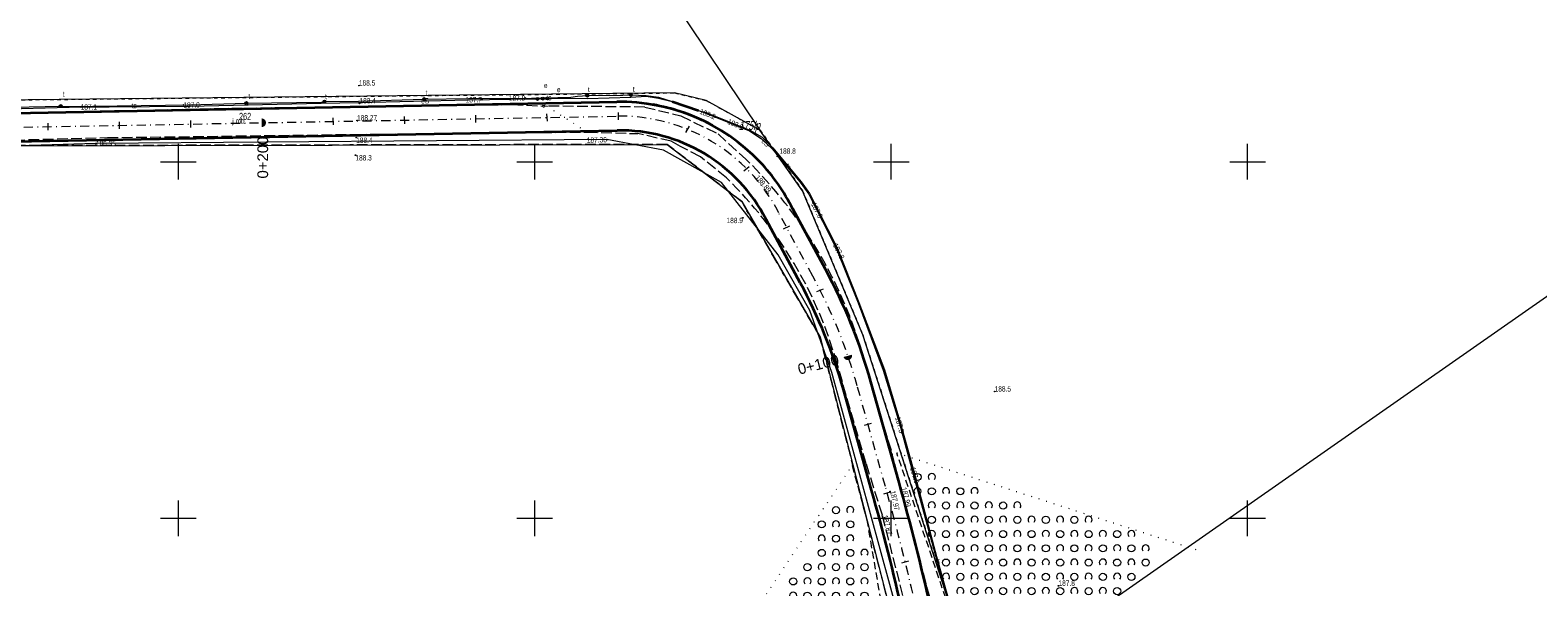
# Model space of a CAD drawing. Header units: millimetres. Extents: x 1024 to 29474, y -14562 to 6512.
# Tile 76 of 83: x 26546 to 26758, y 3005 to 3083. Entities that reach past the tile are written whole.
import ezdxf
from ezdxf.enums import TextEntityAlignment as Align

# ---------------------------------------------------------------- set-up
doc = ezdxf.new("R2010")
doc.units = ezdxf.units.MM
for name, pattern in [('1', [0]), ('2_14', [1, 0, -1]), ('2_OTKJ', [2, 1.5, -0.5]), ('2_OTZK', [1.5, 1, -0.5]), ('4_SUEP_A', [0]), ('4_SULO', [0]), ('4_SUTP_A', [0]), ('4_SUWP', [0]), ('DASHDOT', [25.4, 12.7, -6.35, 0, -6.35]), ('EGDE', [0]), ('EGKK', [2, 1.5, -0.5]), ('EGUG', [1, 0.5, -0.5])]:
    doc.linetypes.add(name, pattern=pattern)
for name, color, linetype, lineweight in [('D.O. Kilometraż', 250, 'Continuous', 20), ('D.O. Kr 15x30', 7, 'Continuous', 35), ('D.O. ob 8x30', 4, 'Continuous', 25), ('D.O. oś pikieta', 250, 'DASHDOT', 20), ('Dzialki', 7, 'EGDE', 18), ('Kontury', 3, 'EGKK', 18), ('Numery_dzialek', 7, 'Continuous', 9), ('OSN_EWID_T_0', 1, 'Continuous', 0), ('OTK_E_T_0', 7, 'Continuous', 0), ('OTK_L_0', 7, '2_OTKJ', 18), ('OTR_T_0', 7, 'Continuous', 18), ('OTR_T_1', 7, 'Continuous', 18), ('OTZ_L_1', 7, '2_OTZK', 18), ('Podzial_sekcyjny_krzyze', 7, '1', 18), ('SUE_E_T_3', 1, 'Continuous', 0), ('SUE_T_6', 1, 'Continuous', 18), ('SUEP_E_T_0', 1, 'Continuous', 0), ('SUEP_L_0', 1, '4_SUEP_A', 18), ('SUER_T_0', 1, 'Continuous', 18), ('SUL_L_1', 7, '4_SULO', 35), ('SUT_E_T_2', 30, 'Continuous', 0), ('SUT_T_2', 30, 'Continuous', 18), ('SUTP_E_T_0', 30, 'Continuous', 0), ('SUTP_L_0', 30, '4_SUTP_A', 18), ('SUTR_T_0', 30, 'Continuous', 18), ('SUWP_L_0', 5, '4_SUWP', 18), ('SUWR_T_0', 5, 'Continuous', 18), ('Uzytki', 3, 'EGUG', 18)]:
    doc.layers.add(name, color=color, linetype=linetype, lineweight=lineweight)
doc.styles.get("Standard").update_dxf_attribs({"font": 'arial.ttf'})

# ---------------------------------------------------------------- blocks, each defined once
blk = doc.blocks.new('2_OTRN')
at = {"linetype": 'Continuous'}
blk.add_circle((0, 0), 0.045, dxfattribs=at)
blk = doc.blocks.new('2_OTRS')
at = {"linetype": 'Continuous'}
blk.add_circle((0, 0), 0.045, dxfattribs=at)
blk = doc.blocks.new('2_OTZK')
at = {"linetype": 'Continuous'}
for centre in [(-1, 1), (1, -1)]:
    blk.add_circle(centre, 0.5, dxfattribs=at)
for centre, start, end in [((1, 1), 318.5904, 221.4096), ((-1, -1), 318.7031, 221.2969)]:
    blk.add_arc(centre, 0.5, start, end, dxfattribs=at)
blk = doc.blocks.new('4_SUEU')
at = {"linetype": 'Continuous'}
for radius in [0.2, 0.175, 0.15, 0.125, 0.1, 0.075, 0.05, 0.025, 0.00715]:
    blk.add_circle((0, 0), radius, dxfattribs=at)
blk = doc.blocks.new('4_SUPS')
at = {"linetype": 'Continuous'}
blk.add_circle((0, 0), 0.0625, dxfattribs=at)
blk = doc.blocks.new('4_SUTU')
at = {"linetype": 'Continuous'}
for radius in [0.2, 0.175, 0.15, 0.125, 0.1, 0.075, 0.05, 0.025, 0.00715]:
    blk.add_circle((0, 0), radius, dxfattribs=at)
blk = doc.blocks.new('Wykno-Rudnik')
at = {"layer": 'Dzialki'}
for p, q in [((5166.99, 3557.52), (5495.71, 3069.18)), ((5947.19, 3284.14), (5526.34, 2990.12)), ((5483.73, 3074.39), (5388.13, 3073.37)), ((5488.15, 3073.32), (5483.73, 3074.39)), ((5495.71, 3069.18), (5488.15, 3073.32)), ((5501.68, 3060.67), (5495.71, 3069.18)), ((5387.89, 3066.98), (5482.67, 3067.17)), ((5482.67, 3067.17), (5493.14, 3059.14)), ((5510.14, 3040.44), (5501.68, 3060.67)), ((5493.14, 3059.14), (5504.14, 3040.12)), ((5504.14, 3040.12), (5517.9, 2986.58)), ((5526.34, 2990.12), (5510.14, 3040.44))]:
    blk.add_line(p, q, dxfattribs=at)
at = {"layer": 'Kontury'}
for p, q in [((5482.67, 3067.17), (5387.89, 3066.98)), ((5493.14, 3059.14), (5482.67, 3067.17)), ((5504.14, 3040.12), (5493.14, 3059.14)), ((5517.9, 2986.58), (5504.14, 3040.12))]:
    blk.add_line(p, q, dxfattribs=at)
at = {"layer": 'OTK_L_0', "linetype": '2_OTKJ'}
for p, q in [((5365.15, 3071.03), (5419.64, 3072.21)), ((5419.64, 3072.21), (5439.48, 3072.5)), ((5439.48, 3072.5), (5460.98, 3072.75)), ((5460.98, 3072.75), (5465.84, 3072.53)), ((5479.54, 3072.4), (5465.84, 3072.53)), ((5479.54, 3072.4), (5484.6, 3071.17)), ((5484.6, 3071.17), (5489.82, 3068.63)), ((5439.02, 3068.57), (5471.43, 3068.89)), ((5471.43, 3068.89), (5478.57, 3068.68)), ((5365.11, 3067.12), (5404.18, 3068.11)), ((5404.18, 3068.11), (5439.02, 3068.57)), ((5483.25, 3067.62), (5478.57, 3068.68)), ((5484.55, 3066.89), (5483.25, 3067.62)), ((5487.35, 3065.43), (5484.55, 3066.89)), ((5489.82, 3068.63), (5493.74, 3065.09)), ((5491.03, 3062.46), (5487.35, 3065.43)), ((5510.27, 3037.21), (5514.27, 3023.65)), ((5510.6, 3022.36), (5506.53, 3036.41)), ((5510.6, 3022.36), (5512.87, 3015.06)), ((5515.5, 3018.96), (5514.27, 3023.65)), ((5521.04, 2997.86), (5515.5, 3018.96)), ((5512.87, 3015.06), (5517.51, 2996.81))]:
    blk.add_line(p, q, dxfattribs=at)
at = {"layer": 'OTK_L_0', "linetype": '2_14'}
blk.add_line((5465.84, 3072.53), (5471.43, 3068.89), dxfattribs=at)
at = {"layer": 'OTK_L_0', "linetype": '2_OTKJ'}
for centre, radius, start, end in [((5449.67, 3020.13), 62.96, 15.7413, 45.5761), ((5450.49, 3020.71), 58.19, 15.6449, 45.8425)]:
    blk.add_arc(centre, radius, start, end, dxfattribs=at)
at = {"layer": 'OTZ_L_1', "linetype": '2_14'}
for p, q in [((5514.9, 3023.9), (5557.54, 3010.13)), ((5480.71, 2980.33), (5508.63, 3022.11))]:
    blk.add_line(p, q, dxfattribs=at)
at = {"layer": 'OTZ_L_1', "linetype": '2_OTZK'}
for p, q in [((5526.55, 2989.29), (5514.9, 3023.9)), ((5508.63, 3022.11), (5510.7, 3014.5)), ((5510.7, 3014.5), (5515.49, 2986.42))]:
    blk.add_line(p, q, dxfattribs=at)
at = {"layer": 'Podzial_sekcyjny_krzyze'}
for p, q in [((5414.12, 3062.24), (5414.12, 3067.24)), ((5464.12, 3062.24), (5464.12, 3067.24)), ((5514.12, 3062.24), (5514.12, 3067.24)), ((5564.12, 3062.24), (5564.12, 3067.24)), ((5411.62, 3064.74), (5416.62, 3064.74)), ((5461.62, 3064.74), (5466.62, 3064.74)), ((5511.62, 3064.74), (5516.62, 3064.74)), ((5561.62, 3064.74), (5566.62, 3064.74)), ((5414.12, 3012.24), (5414.12, 3017.24)), ((5464.12, 3012.24), (5464.12, 3017.24)), ((5514.12, 3012.24), (5514.12, 3017.24)), ((5564.12, 3012.24), (5564.12, 3017.24)), ((5411.62, 3014.74), (5416.62, 3014.74)), ((5461.62, 3014.74), (5466.62, 3014.74)), ((5511.62, 3014.74), (5516.62, 3014.74)), ((5561.62, 3014.74), (5566.62, 3014.74))]:
    blk.add_line(p, q, dxfattribs=at)
at = {"layer": 'SUEP_L_0', "linetype": '4_SUEP_A'}
for p, q in [((5439.37, 3073.05), (5454.82, 3073.42)), ((5454.82, 3073.42), (5463.67, 3073.54)), ((5463.67, 3073.54), (5465.89, 3073.61)), ((5463.67, 3073.54), (5465.23, 3073.58)), ((5463.67, 3073.54), (5464.5, 3073.54)), ((5464.5, 3073.54), (5467.11, 3073.67)), ((5465.23, 3073.58), (5467.11, 3073.67)), ((5465.89, 3073.61), (5467.11, 3073.67)), ((5467.11, 3073.67), (5469.11, 3073.64)), ((5469.11, 3073.64), (5471.52, 3073.62)), ((5471.52, 3073.62), (5477.61, 3073.81)), ((5477.61, 3073.81), (5479.73, 3073.92)), ((5479.73, 3073.92), (5481.45, 3073.67)), ((5481.45, 3073.67), (5483.41, 3073.17)), ((5483.41, 3073.17), (5487.09, 3071.91)), ((5382.19, 3071.95), (5398.78, 3072.39)), ((5398.78, 3072.39), (5415.68, 3072.54)), ((5415.68, 3072.54), (5434.17, 3072.95)), ((5434.17, 3072.95), (5439.37, 3073.05)), ((5487.09, 3071.91), (5487.99, 3071.57)), ((5487.99, 3071.57), (5494.25, 3069.05)), ((5494.25, 3069.05), (5495.88, 3068.01)), ((5495.88, 3068.01), (5497.41, 3066.54)), ((5497.41, 3066.54), (5501.36, 3061.85)), ((5501.36, 3061.85), (5502.55, 3060.18)), ((5502.55, 3060.18), (5506.4, 3052.63)), ((5506.4, 3052.63), (5509.47, 3044.95)), ((5509.47, 3044.95), (5513.01, 3035.51)), ((5513.01, 3035.51), (5515.27, 3028.01)), ((5515.27, 3028.01), (5517.16, 3021.09)), ((5517.16, 3021.09), (5520.39, 3009.32)), ((5520.39, 3009.32), (5523.45, 2998.22))]:
    blk.add_line(p, q, dxfattribs=at)
at = {"layer": 'SUL_L_1', "linetype": '4_SULO'}
blk.add_line((5483.41, 3073.17), (5487.09, 3071.91), dxfattribs=at)
at = {"layer": 'SUTP_L_0', "linetype": '4_SUTP_A'}
for p, q in [((5434.2, 3073.07), (5434.61, 3073.17)), ((5434.61, 3073.17), (5439.41, 3073.21)), ((5439.41, 3073.21), (5448.6, 3073.53)), ((5448.6, 3073.53), (5454.83, 3073.6)), ((5454.83, 3073.6), (5463.66, 3073.67)), ((5463.66, 3073.67), (5469.16, 3073.78)), ((5469.16, 3073.78), (5470.12, 3073.94)), ((5470.12, 3073.94), (5471.49, 3074.01)), ((5471.49, 3074.01), (5476.48, 3074.06)), ((5476.48, 3074.06), (5477.6, 3074.1)), ((5477.6, 3074.1), (5479.76, 3074.03)), ((5479.76, 3074.03), (5481.47, 3073.79)), ((5481.47, 3073.79), (5483.41, 3073.17)), ((5483.41, 3073.17), (5487.09, 3071.91)), ((5385.71, 3072.25), (5397.62, 3072.54)), ((5397.62, 3072.54), (5398.77, 3072.49)), ((5398.77, 3072.49), (5415.67, 3072.7)), ((5415.67, 3072.7), (5423.66, 3072.96)), ((5423.66, 3072.96), (5434.2, 3073.07)), ((5487.09, 3071.91), (5488.03, 3071.69)), ((5488.03, 3071.69), (5494.29, 3069.18)), ((5494.29, 3069.18), (5496, 3068.17)), ((5496, 3068.17), (5497.51, 3066.66)), ((5497.51, 3066.66), (5501.47, 3061.93)), ((5501.47, 3061.93), (5502.67, 3060.26)), ((5502.67, 3060.26), (5506.52, 3052.65)), ((5506.52, 3052.65), (5509.59, 3045.01)), ((5509.59, 3045.01), (5513.16, 3035.55)), ((5513.16, 3035.55), (5515.4, 3028.03)), ((5515.4, 3028.03), (5517.32, 3021.14)), ((5517.32, 3021.14), (5520.48, 3009.36)), ((5520.48, 3009.36), (5523.56, 2998.24))]:
    blk.add_line(p, q, dxfattribs=at)
at = {"layer": 'SUWP_L_0', "linetype": '4_SUWP'}
for p, q in [((5402.55, 3067.28), (5280.54, 3063.8)), ((5474.22, 3067.83), (5402.55, 3067.28)), ((5482.19, 3066.36), (5474.22, 3067.83)), ((5490.29, 3061.83), (5482.19, 3066.36)), ((5498.28, 3051.69), (5490.29, 3061.83)), ((5502.69, 3043.85), (5498.28, 3051.69)), ((5505.77, 3035.16), (5502.69, 3043.85)), ((5518.97, 2987.04), (5505.77, 3035.16))]:
    blk.add_line(p, q, dxfattribs=at)
at = {"layer": 'Uzytki'}
for p, q in [((5388.13, 3073.37), (5483.73, 3074.39)), ((5483.73, 3074.39), (5488.15, 3073.32)), ((5488.15, 3073.32), (5495.71, 3069.18)), ((5495.71, 3069.18), (5501.68, 3060.67)), ((5482.67, 3067.17), (5387.89, 3066.98)), ((5493.14, 3059.14), (5482.67, 3067.17)), ((5501.68, 3060.67), (5510.14, 3040.44)), ((5504.14, 3040.12), (5493.14, 3059.14)), ((5517.9, 2986.58), (5504.14, 3040.12)), ((5510.14, 3040.44), (5526.34, 2990.12))]:
    blk.add_line(p, q, dxfattribs=at)
at = {"layer": 'OTR_T_0'}
for p in [(5439.2, 3070.51), (5496.82, 3060.34), (5513.96, 3018.5), (5515.5, 3018.96), (5512.87, 3015.06)]:
    blk.add_blockref('2_OTRS', p, dxfattribs=at)
at = {"layer": 'OTR_T_1'}
for p in [(5439.45, 3075.41), (5439.53, 3072.91), (5439.07, 3068.12), (5438.96, 3065.66), (5498.14, 3065.48), (5493.31, 3056.87), (5528.63, 3032.5), (5537.59, 3005.25)]:
    blk.add_blockref('2_OTRN', p, dxfattribs=at)
at = {"layer": 'OTZ_L_1'}
for p in [(5518.81, 3019.51), (5520.81, 3017.51), (5524.81, 3017.51), (5507.37, 3014.87), (5522.81, 3015.51), (5526.81, 3015.51), (5530.81, 3015.51), (5505.37, 3012.87), (5520.81, 3013.51), (5524.81, 3013.51), (5528.81, 3013.51), (5532.81, 3013.51), (5536.81, 3013.51), (5540.81, 3013.51), (5507.37, 3010.87), (5522.81, 3011.51), (5526.81, 3011.51), (5530.81, 3011.51), (5534.81, 3011.51), (5538.81, 3011.51), (5542.81, 3011.51), (5546.81, 3011.51), (5505.37, 3008.87), (5509.37, 3008.87), (5524.81, 3009.51), (5528.81, 3009.51), (5532.81, 3009.51), (5536.81, 3009.51), (5540.81, 3009.51), (5544.81, 3009.51), (5548.81, 3009.51), (5503.37, 3006.87), (5507.37, 3006.87), (5522.81, 3007.51), (5526.81, 3007.51), (5530.81, 3007.51), (5534.81, 3007.51), (5538.81, 3007.51), (5542.81, 3007.51), (5546.81, 3007.51), (5501.37, 3004.87), (5505.37, 3004.87), (5509.37, 3004.87), (5524.81, 3005.51), (5528.81, 3005.51), (5532.81, 3005.51), (5536.81, 3005.51), (5540.81, 3005.51), (5544.81, 3005.51)]:
    blk.add_blockref('2_OTZK', p, dxfattribs=at)
at = {"layer": 'SUE_T_6'}
for p in [(5464.5, 3073.54), (5465.23, 3073.58), (5465.89, 3073.61)]:
    blk.add_blockref('4_SUEU', p, dxfattribs=at)
at = {"layer": 'SUER_T_0'}
for p in [(5456.7, 3073.45), (5400.42, 3072.41), (5489.43, 3070.99), (5503.18, 3058.95), (5515.62, 3026.74)]:
    blk.add_blockref('4_SUPS', p, dxfattribs=at)
at = {"layer": 'SUT_T_2'}
for p in [(5423.66, 3072.96), (5434.61, 3073.17), (5448.6, 3073.53), (5471.49, 3074.01), (5477.6, 3074.1), (5397.62, 3072.54)]:
    blk.add_blockref('4_SUTU', p, dxfattribs=at)
at = {"layer": 'SUTR_T_0'}
for p in [(5462.78, 3073.67), (5414.83, 3072.69), (5493.35, 3069.56), (5506.24, 3053.21), (5517.12, 3021.87)]:
    blk.add_blockref('4_SUPS', p, dxfattribs=at)
at = {"layer": 'SUWR_T_0'}
for p in [(5402.55, 3067.28), (5474.22, 3067.83)]:
    blk.add_blockref('4_SUPS', p, dxfattribs=at)
at = {"layer": 'Numery_dzialek', "width": 0.7}
blk.add_text('262', height=1, dxfattribs=at).set_placement((5422.63, 3071.59), align=Align.TOP_LEFT)
at = {"layer": 'OSN_EWID_T_0', "oblique": 15, "width": 0.7}
blk.add_text('175lp', height=1.25, dxfattribs=at).set_placement((5495.7, 3069.19), align=Align.RIGHT)
at = {"layer": 'OTK_E_T_0', "lineweight": 9, "width": 0.7}
blk.add_text('j.mb.', height=0.75, rotation=0.8318, dxfattribs=at).set_placement((5422.67, 3070.37), align=Align.MIDDLE)
at = {"layer": 'OTR_T_0', "lineweight": 9, "width": 0.7}
for s, rotation, p in [('188.27', 0.6731, (5439.2, 3070.51)), ('187.97', 282.6502, (5513.96, 3018.5)), ('187.99', 284.7115, (5515.5, 3018.96)), ('187.87', 284.265, (5512.87, 3015.06))]:
    blk.add_text(s, height=0.75, rotation=rotation, dxfattribs=at).set_placement(p)
blk.add_text('188.89', height=0.75, rotation=311.62, dxfattribs=at).set_placement((5496.82, 3060.34), align=Align.RIGHT)
at = {"layer": 'OTR_T_1', "lineweight": 9, "width": 0.7}
for s, p in [('188.5', (5439.45, 3075.41)), ('188.4', (5439.53, 3072.91)), ('188.8', (5498.44, 3065.85)), ('188.5', (5528.63, 3032.5)), ('187.8', (5537.59, 3005.25))]:
    blk.add_text(s, height=0.75, dxfattribs=at).set_placement(p)
for s, p in [('188.4', (5439.07, 3068.12)), ('188.3', (5438.96, 3065.66))]:
    blk.add_text(s, height=0.75, dxfattribs=at).set_placement(p, align=Align.TOP_LEFT)
blk.add_text('188.9', height=0.75, dxfattribs=at).set_placement((5493.31, 3056.87), align=Align.TOP_RIGHT)
at = {"layer": 'SUE_E_T_3', "lineweight": 9, "width": 0.7}
for p in [(5465.4, 3075.06), (5467.23, 3074.49)]:
    blk.add_text('e', height=0.75, dxfattribs=at).set_placement(p)
blk.add_text('e', height=0.75, dxfattribs=at).set_placement((5465.62, 3073.08), align=Align.TOP_RIGHT)
at = {"layer": 'SUEP_E_T_0', "lineweight": 9, "width": 0.7}
for rotation, p in [(1.37, (5448.74, 3073.28)), (316.1458, (5496.5, 3067.41))]:
    blk.add_text('eS', height=0.75, rotation=rotation, dxfattribs=at).set_placement(p, align=Align.MIDDLE)
at = {"layer": 'SUER_T_0', "lineweight": 9, "width": 0.7}
for s, rotation, p in [('187.7', 0.7769, (5456.7, 3073.45)), ('188.2', 338.0725, (5489.43, 3070.99)), ('187.3', 285.2761, (5515.62, 3026.74))]:
    blk.add_text(s, height=0.75, rotation=rotation, dxfattribs=at).set_placement(p, align=Align.MIDDLE_RIGHT)
for s, rotation, p in [('187.1', 0.5085, (5400.42, 3072.41)), ('187.8', 297.0186, (5503.18, 3058.95))]:
    blk.add_text(s, height=0.75, rotation=rotation, dxfattribs=at).set_placement(p, align=Align.MIDDLE_LEFT)
at = {"layer": 'SUT_E_T_2', "lineweight": 9, "width": 0.7}
for p in [(5471.58, 3074.52), (5477.87, 3074.53), (5397.9, 3073.84), (5423.94, 3073.55), (5434.7, 3073.51), (5448.82, 3074.04)]:
    blk.add_text('t', height=0.75, dxfattribs=at).set_placement(p)
at = {"layer": 'SUTP_E_T_0', "lineweight": 9, "width": 0.7}
for rotation, p in [(1.1458, (5466.1, 3073.72)), (0.7119, (5407.93, 3072.61)), (309.9364, (5499.68, 3064.07)), (285.0161, (5520.68, 3008.61))]:
    blk.add_text('ts', height=0.75, rotation=rotation, dxfattribs=at).set_placement(p, align=Align.MIDDLE)
at = {"layer": 'SUTR_T_0', "lineweight": 9, "width": 0.7}
for s, rotation, p in [('187.0', 0.7119, (5414.83, 3072.69)), ('187.8', 296.8355, (5506.24, 3053.21)), ('187.0', 285.5713, (5517.12, 3021.87))]:
    blk.add_text(s, height=0.75, rotation=rotation, dxfattribs=at).set_placement(p, align=Align.MIDDLE_LEFT)
for s, rotation, p in [('187.9', 0.4542, (5462.78, 3073.67)), ('188.0', 338.1513, (5493.35, 3069.56))]:
    blk.add_text(s, height=0.75, rotation=rotation, dxfattribs=at).set_placement(p, align=Align.MIDDLE_RIGHT)
at = {"layer": 'SUWR_T_0', "lineweight": 9, "width": 0.7}
blk.add_text('186.35', height=0.75, dxfattribs=at).set_placement((5402.55, 3067.28), align=Align.MIDDLE_LEFT)
blk.add_text('187.36', height=0.75, rotation=1.2222, dxfattribs=at).set_placement((5474.22, 3067.83), align=Align.MIDDLE_RIGHT)

msp = doc.modelspace()

# ---------------------------------------------------------------- hatches: boundary and pattern name
at = {"layer": 'D.O. oś pikieta', "ltscale": 0.3}
h = msp.add_hatch(color=256, dxfattribs=at)
h.dxf.hatch_style = 1
h.paths.add_polyline_path([(26578.851, 3070.803, -0.4142136), (26579.454, 3070.206, -0.4142136), (26578.856, 3069.603), (26578.854, 3070.203)])
h = msp.add_hatch(color=256, dxfattribs=at)
h.dxf.hatch_style = 1
h.paths.add_polyline_path([(26661.643, 3037.661, -0.4142136), (26661.218, 3036.926, -0.4142136), (26660.484, 3037.351), (26661.064, 3037.506)])

# ---------------------------------------------------------------- linework, layer by layer
at = {"layer": 'D.O. Kr 15x30'}
for p, q in [((26537.523, 3071.44), (26628.652, 3073.122)), ((26537.597, 3067.441), (26628.726, 3069.123)), ((26654.404, 3047.755), (26649.62, 3056.616)), ((26657.924, 3049.656), (26653.345, 3058.137)), ((26668.269, 3019.731), (26664.312, 3033.851)), ((26664.417, 3018.652), (26660.46, 3032.772))]:
    msp.add_line(p, q, dxfattribs=at)
for centre, radius, start, end in [((26629.151, 3046.127), 27, 43.47572, 91.05752), ((26629.151, 3046.127), 27, 62.7422, 80.29114), ((26629.151, 3046.127), 23, 27.23085, 91.05752), ((26629.151, 3046.127), 27, 26.30593, 43.47572), ((26590.168, 3013.074), 73, 15.65437, 28.36466), ((26590.168, 3013.074), 77, 15.65437, 28.36466), ((26329.326, 2924.749), 348, 12.69529, 15.65437), ((26329.326, 2924.749), 352, 12.69529, 15.65437)]:
    msp.add_arc(centre, radius, start, end, dxfattribs=at)
at = {"layer": 'D.O. oś pikieta', "ltscale": 0.1}
for p, q in [((26537.56, 3069.44), (26628.689, 3071.123)), ((26537.56, 3069.44), (26628.689, 3071.123)), ((26656.164, 3048.705), (26651.38, 3057.566)), ((26656.164, 3048.705), (26651.38, 3057.566)), ((26666.343, 3019.191), (26662.386, 3033.312)), ((26666.343, 3019.191), (26662.386, 3033.312))]:
    msp.add_line(p, q, dxfattribs=at)
at = {"layer": 'D.O. oś pikieta', "color": 0, "ltscale": 0.1}
for p, q in [((26598.836, 3071.072), (26598.864, 3070.072)), ((26608.835, 3071.256), (26608.862, 3070.257)), ((26618.811, 3071.44), (26618.882, 3070.442)), ((26628.845, 3071.622), (26628.845, 3070.622)), ((26548.845, 3070.149), (26548.873, 3069.149)), ((26558.843, 3070.333), (26558.871, 3069.334)), ((26568.841, 3070.518), (26568.869, 3069.518)), ((26588.838, 3070.887), (26588.866, 3069.887)), ((26638.363, 3068.826), (26638.843, 3069.703)), ((26646.475, 3063.434), (26647.249, 3064.067)), ((26652.032, 3055.307), (26652.921, 3055.763)), ((26656.735, 3046.51), (26657.646, 3046.923)), ((26663.417, 3027.781), (26664.379, 3028.054)), ((26666.112, 3018.151), (26667.074, 3018.424)), ((26668.647, 3008.478), (26669.609, 3008.751))]:
    msp.add_line(p, q, dxfattribs=at)
at = {"layer": 'D.O. oś pikieta', "ltscale": 0.1}
for centre, radius, start, end in [((26629.151, 3046.127), 25, 27.23085, 91.05752), ((26629.151, 3046.127), 25, 27.23085, 91.05752), ((26590.168, 3013.074), 75, 15.65437, 28.36466), ((26590.168, 3013.074), 75, 15.65437, 28.36466), ((26329.326, 2924.749), 350, 12.69529, 15.65437), ((26329.326, 2924.749), 350, 12.69529, 15.65437)]:
    msp.add_arc(centre, radius, start, end, dxfattribs=at)

# ---------------------------------------------------------------- block references
at = {"layer": 'D.O. ob 8x30'}
msp.add_blockref('Wykno-Rudnik', (21153.042, 0), dxfattribs=at)

# ---------------------------------------------------------------- texts
at = {"layer": 'D.O. Kilometraż', "ltscale": 0.3, "char_height": 1.5, "width": 6.8462, "attachment_point": 1}
for s, insert, rotation in [('0+200', (26578.248, 3062.377), 90), ('0+100', (26653.901, 3036.318), 14.12714)]:
    msp.add_mtext(s, dxfattribs=dict(at, insert=insert, rotation=rotation))

doc.saveas('drawing.dxf')
